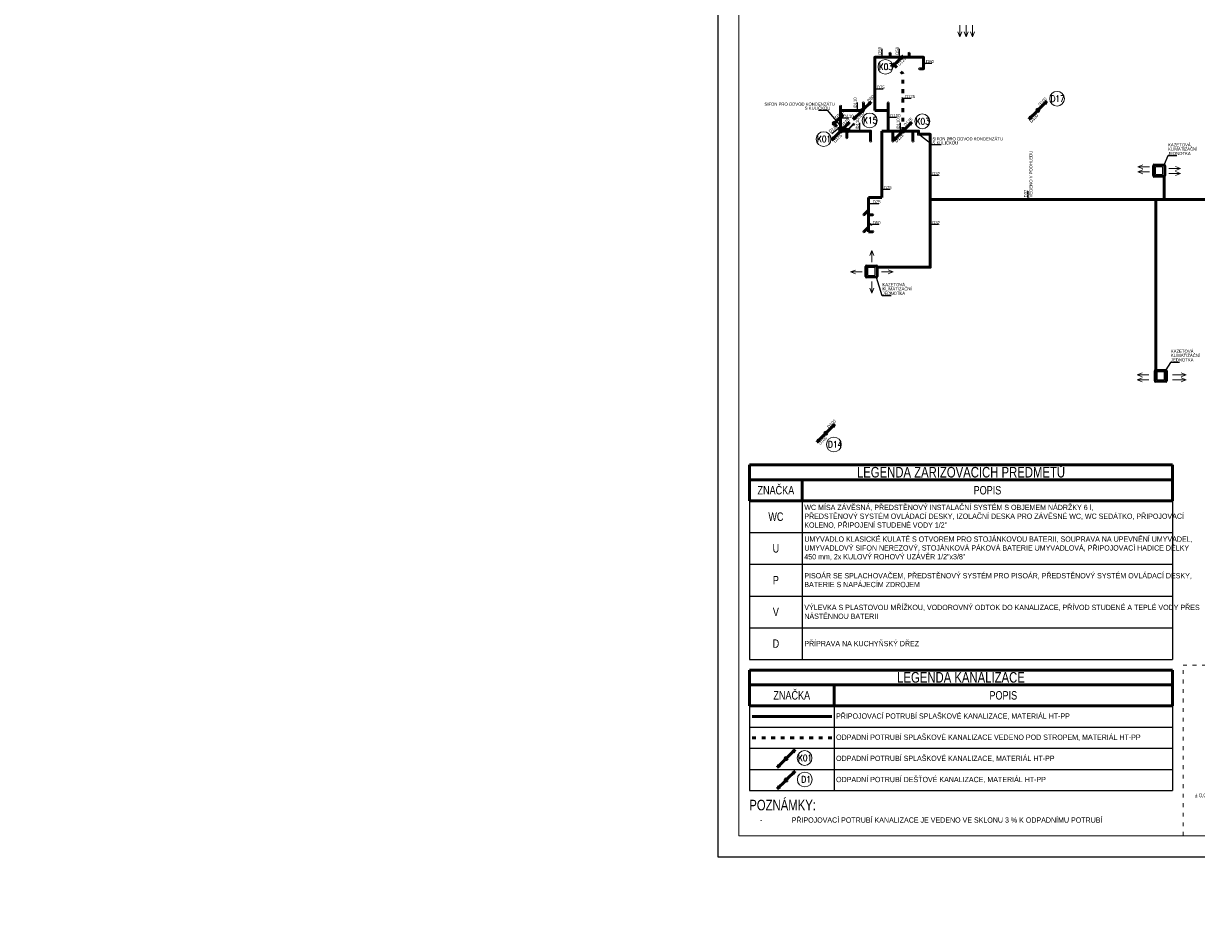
# Model space of a CAD drawing. Header units: millimetres. Extents: x 886281 to 2603493, y -207328 to 3107.
# Tile 6 of 24: x 1023454 to 1078905, y -199770 to -156972. Entities that reach past the tile are written whole.
import ezdxf

# ---------------------------------------------------------------- set-up
doc = ezdxf.new("R2010")
doc.units = ezdxf.units.MM
doc.header["$LTSCALE"] = 15
doc.linetypes.add('ACAD_ISO03W100', pattern=[30, 12, -18])
doc.layers.add('AA_FORMÁTY NETISK', color=40, linetype='Continuous', plot=False)
for name, color, linetype, lineweight in [('AA_FORMÁTY TISK', 7, 'Continuous', 15), ('AA_ROZPISKY', 7, 'Continuous', 15), ('Kóty_obecně', 7, 'Continuous', 25), ('Standard', 7, 'Continuous', 25), ('VZT-potrubi', 30, 'Continuous', 35), ('ZTI-kan_st_destova', 71, 'Continuous', 50), ('ZTI-kan_st_splaskova', 12, 'Continuous', 50), ('ZTI-kanal_pripojovaci', 130, 'Continuous', 50), ('ZTI-kanal_splaskova_pod_str', 32, 'ACAD_ISO03W100', 50), ('ZTI-komponenty', 120, 'Continuous', 20)]:
    doc.layers.add(name, color=color, linetype=linetype, lineweight=lineweight)
doc.layers.add('ZTI-kanal_pripojovaci-popis', color=7, linetype='Continuous')
doc.layers.add('ZTI-zar_predmety-tecky', color=7, linetype='Continuous', lineweight=20, plot=False)
doc.styles.add('Popis', font='simplex.shx', dxfattribs={"width": 0.85, "height": 150})
doc.styles.get("Standard").update_dxf_attribs({"font": 'ic-simplex.shx', "width": 0.8})

# ---------------------------------------------------------------- blocks, each defined once
blk = doc.blocks.new('*U146')
at = {"color": 0, "linetype": 'ByBlock', "lineweight": -2}
blk.add_circle((0, 0), 50, dxfattribs=at)
blk = doc.blocks.new('*U147')
at = {"color": 0, "linetype": 'ByBlock', "lineweight": -2}
blk.add_circle((0, 0), 50, dxfattribs=at)
blk = doc.blocks.new('*U145')
at = {"color": 0, "linetype": 'ByBlock', "lineweight": -2}
blk.add_circle((0, 0), 50, dxfattribs=at)
blk = doc.blocks.new('*U142')
at = {"color": 0, "linetype": 'ByBlock', "lineweight": -2}
blk.add_circle((0, 0), 50, dxfattribs=at)
blk = doc.blocks.new('*U143')
at = {"color": 0, "linetype": 'ByBlock', "lineweight": -2}
blk.add_circle((0, 0), 50, dxfattribs=at)
blk = doc.blocks.new('*U148')
at = {"color": 0, "linetype": 'ByBlock', "lineweight": -2}
blk.add_circle((0, 0), 50, dxfattribs=at)
blk = doc.blocks.new('*U144')
at = {"color": 0, "linetype": 'ByBlock', "lineweight": -2}
blk.add_circle((0, 0), 50, dxfattribs=at)
blk = doc.blocks.new('*U139')
at = {"color": 0, "linetype": 'ByBlock', "lineweight": -2}
blk.add_circle((0, 0), 50, dxfattribs=at)
blk = doc.blocks.new('*U140')
at = {"color": 0, "linetype": 'ByBlock', "lineweight": -2}
blk.add_circle((0, 0), 50, dxfattribs=at)
blk = doc.blocks.new('*U150')
at = {"color": 0, "linetype": 'ByBlock', "lineweight": -2}
blk.add_circle((0, 0), 50, dxfattribs=at)
blk = doc.blocks.new('*U141')
at = {"color": 0, "linetype": 'ByBlock', "lineweight": -2}
blk.add_circle((0, 0), 50, dxfattribs=at)
blk = doc.blocks.new('*U149')
at = {"color": 0, "linetype": 'ByBlock', "lineweight": -2}
blk.add_circle((0, 0), 50, dxfattribs=at)
blk = doc.blocks.new('*U151')
at = {"color": 0, "linetype": 'ByBlock', "lineweight": -2}
blk.add_circle((0, 0), 50, dxfattribs=at)
blk = doc.blocks.new('*U218', base_point=(137, -614))
at = {"color": 0, "linetype": 'ByBlock', "lineweight": -2}
for p, q in [((137, -614), (586, -614)), ((586, -614), (485, -589)), ((586, -614), (485, -639))]:
    blk.add_line(p, q, dxfattribs=at)
blk = doc.blocks.new('*U222', base_point=(70, 0))
at = {"linetype": 'ByBlock'}
for points in [[(45, 115), (0, 160), (0, 0)], [(140, 160), (0, 160), (45, 115)]]:
    blk.add_hatch(color=0, dxfattribs=at).paths.add_polyline_path(points)
at = {"color": 0, "linetype": 'ByBlock', "lineweight": -2}
for p, q in [((0, 0), (0, 160)), ((0, 160), (140, 160)), ((45, 115), (0, 0)), ((140, 0), (0, 0)), ((140, 160), (45, 115)), ((140, 160), (140, 0))]:
    blk.add_line(p, q, dxfattribs=at)
blk = doc.blocks.new('*U278')
at = {"color": 0, "linetype": 'ByBlock', "lineweight": -2}
for p, q in [((35.36, 35.36), (424.26, 424.26)), ((424.26, 424.26), (291.68, 344.71)), ((344.71, 291.68), (424.26, 424.26)), ((-35.36, -35.36), (-424.26, -424.26)), ((-424.26, -424.26), (-344.71, -291.68)), ((-291.68, -344.71), (-424.26, -424.26))]:
    blk.add_line(p, q, dxfattribs=at)
blk.add_circle((0, 0), 50, dxfattribs=at)
blk = doc.blocks.new('*U279')
at = {"color": 0, "linetype": 'ByBlock', "lineweight": -2}
for p, q in [((35.36, 35.36), (424.26, 424.26)), ((424.26, 424.26), (291.68, 344.71)), ((344.71, 291.68), (424.26, 424.26))]:
    blk.add_line(p, q, dxfattribs=at)
blk.add_circle((0, 0), 50, dxfattribs=at)
blk = doc.blocks.new('*U280')
at = {"color": 0, "linetype": 'ByBlock', "lineweight": -2}
for p, q in [((35.36, 35.36), (424.26, 424.26)), ((424.26, 424.26), (291.68, 344.71)), ((344.71, 291.68), (424.26, 424.26)), ((-35.36, -35.36), (-424.26, -424.26)), ((-424.26, -424.26), (-344.71, -291.68)), ((-291.68, -344.71), (-424.26, -424.26))]:
    blk.add_line(p, q, dxfattribs=at)
blk.add_circle((0, 0), 50, dxfattribs=at)
blk = doc.blocks.new('*U281')
at = {"color": 0, "linetype": 'ByBlock', "lineweight": -2}
for p, q in [((35.36, 35.36), (424.26, 424.26)), ((424.26, 424.26), (291.68, 344.71)), ((344.71, 291.68), (424.26, 424.26))]:
    blk.add_line(p, q, dxfattribs=at)
blk.add_circle((0, 0), 50, dxfattribs=at)
blk = doc.blocks.new('*T283')
at = {"layer": 'Kóty_obecně', "color": 6, "linetype": 'ByBlock', "lineweight": 50, "transparency": 16777216}
for p, q in [((0, 0), (20000, 0)), ((0, 0), (0, -1700)), ((20000, 0), (20000, -1700)), ((0, -700), (20000, -700)), ((2500, -700), (2500, -1700)), ((0, -1700), (20000, -1700))]:
    blk.add_line(p, q, dxfattribs=at)
at = {"layer": 'Kóty_obecně', "color": 0, "linetype": 'ByBlock', "lineweight": -2, "transparency": 16777216}
for p, q in [((0, -1700), (0, -9200)), ((2500, -1700), (2500, -9200)), ((20000, -1700), (20000, -9200)), ((0, -3200), (20000, -3200)), ((0, -4700), (20000, -4700)), ((0, -6200), (20000, -6200)), ((0, -7700), (20000, -7700)), ((0, -9200), (20000, -9200))]:
    blk.add_line(p, q, dxfattribs=at)
at = {"layer": 'Kóty_obecně', "color": 0, "transparency": 16777216}
for s, insert, char_height, width, attachment_point in [('{\\Fc:\\program files\\ab studio\\cadkonplus 2018\\2018\\fonts\\ic-simplex|c238;LEGENDA ZAŘIZOVACÍCH PŘEDMĚTŮ}', (10000, -350), 500, 19997, 5), ('Z{\\Fc:\\program files\\ab studio\\cadkonplus 2018\\2018\\fonts\\ic-simplex|c238;NAČKA}', (1250, -1200), 400, 2497, 5), ('P{\\Fc:\\program files\\ab studio\\cadkonplus 2018\\2018\\fonts\\ic-simplex|c238;OPIS}', (11250, -1200), 400, 17497, 5), ('\\A1;{\\Fc:\\program files\\ab studio\\cadkonplus 2018\\2018\\fonts\\ic-simplex|c238; WC MÍSA ZÁVĚSNÁ, PŘEDSTĚNOVÝ INSTALAČNÍ SYSTÉM S OBJEMEM NÁDRŽKY 6 l, \\P PŘEDSTĚNOVÝ SYSTÉM OVLÁDACÍ DESKY, IZOLAČNÍ DESKA PRO ZÁVĚSNÉ WC, WC SEDÁTKO, PŘIPOJOVACÍ\\P KOLENO, PŘIPOJENÍ STUDENÉ VODY 1/2"}', (2501.5, -2450), 250, 17497, 4), ('{\\Fc:\\program files\\ab studio\\cadkonplus 2018\\2018\\fonts\\ic-simplex|c238;WC}', (1250, -2450), 400, 2497, 5), ('{\\Fc:\\program files\\ab studio\\cadkonplus 2018\\2018\\fonts\\ic-simplex|c238;U}', (1250, -3950), 400, 2497, 5), ('\\A1;{\\Fc:\\program files\\ab studio\\cadkonplus 2018\\2018\\fonts\\ic-simplex|c238; UMYVADLO KLASICKÉ KULATÉ S OTVOREM PRO STOJÁNKOVOU BATERII, SOUPRAVA NA UPEVNĚNÍ UMYVADEL, \\P UMYVADLOVÝ SIFON NEREZOVÝ, STOJÁNKOVÁ PÁKOVÁ BATERIE UMYVADLOVÁ, PŘIPOJOVACÍ HADICE DÉLKY\\P 450 mm, 2x KULOVÝ ROHOVÝ UZÁVĚR 1/2"x3/8" }', (2501.5, -3950), 250, 17497, 4), ('{\\Fc:\\program files\\ab studio\\cadkonplus 2018\\2018\\fonts\\ic-simplex|c238;P}', (1250, -5450), 400, 2497, 5), ('{\\Fc:\\program files\\ab studio\\cadkonplus 2018\\2018\\fonts\\ic-simplex|c238; PISOÁR SE SPLACHOVAČEM, PŘEDSTĚNOVÝ SYSTÉM PRO PISOÁR, PŘEDSTĚNOVÝ SYSTÉM OVLÁDACÍ DESKY,\\P BATERIE S NAPÁJECÍM ZDROJEM}', (2501.5, -5450), 250, 17497, 4), ('{\\Fc:\\program files\\ab studio\\cadkonplus 2018\\2018\\fonts\\ic-simplex|c238; VÝLEVKA S PLASTOVOU MŘÍŽKOU, VODOROVNÝ ODTOK DO KANALIZACE, PŘÍVOD STUDENÉ A TEPLÉ VODY PŘES\\P NÁSTĚNNOU BATERII}', (2501.5, -6950), 250, 17497, 4), ('V', (1250, -6950), 400, 2497, 5), ('{\\Fc:\\program files\\ab studio\\cadkonplus 2018\\2018\\fonts\\ic-simplex|c238;D}', (1250, -8450), 400, 2497, 5), ('\\A1;\\W0.8; PŘÍPRAVA NA KUCHYŇSKÝ DŘEZ', (2501.5, -8450), 250, 17497, 4)]:
    blk.add_mtext(s, dxfattribs=dict(at, insert=insert, char_height=char_height, width=width, attachment_point=attachment_point))
blk = doc.blocks.new('*T284')
at = {"layer": 'Kóty_obecně', "color": 6, "linetype": 'ByBlock', "lineweight": 50, "transparency": 16777216}
for p, q in [((0, 0), (20000, 0)), ((0, 0), (0, -1700)), ((20000, 0), (20000, -1700)), ((0, -700), (20000, -700)), ((4000, -700), (4000, -1700)), ((0, -1700), (20000, -1700))]:
    blk.add_line(p, q, dxfattribs=at)
at = {"layer": 'Kóty_obecně', "color": 0, "linetype": 'ByBlock', "lineweight": -2, "transparency": 16777216}
for p, q in [((0, -1700), (0, -5700)), ((4000, -1700), (4000, -5700)), ((20000, -1700), (20000, -5700)), ((0, -2700), (20000, -2700)), ((0, -3700), (20000, -3700)), ((0, -4700), (20000, -4700)), ((0, -5700), (20000, -5700))]:
    blk.add_line(p, q, dxfattribs=at)
at = {"layer": 'Kóty_obecně', "color": 0, "transparency": 16777216}
for s, insert, char_height, width, attachment_point in [('{\\Fc:\\program files\\ab studio\\cadkonplus 2018\\2018\\fonts\\ic-simplex|c238;LEGENDA KANALIZACE}', (10000, -350), 500, 19997, 5), ('Z{\\Fc:\\program files\\ab studio\\cadkonplus 2018\\2018\\fonts\\ic-simplex|c238;NAČKA}', (2000, -1200), 400, 3997, 5), ('P{\\Fc:\\program files\\ab studio\\cadkonplus 2018\\2018\\fonts\\ic-simplex|c238;OPIS}', (12000, -1200), 400, 15997, 5), ('\\A1; PŘIPOJOVACÍ POTRUBÍ SPLAŠKOVÉ KANALIZACE, MATERIÁL {\\Fc:\\program files\\ab studio\\cadkonplus 2018\\2018\\fonts\\ic-simplex|c238;HT-}PP', (4001.5, -2200), 250, 15997, 4), ('{\\Fc:\\program files\\ab studio\\cadkonplus 2018\\2018\\fonts\\ic-simplex|c238; ODPADNÍ POTRUBÍ SPLAŠKOVÉ KANALIZACE VEDENO POD STROPEM, MATERIÁL HT-PP}', (4001.5, -3200), 250, 15997, 4), ('{\\Fc:\\program files\\ab studio\\cadkonplus 2018\\2018\\fonts\\ic-simplex|c238; ODPADNÍ POTRUBÍ SPLAŠKOVÉ KANALIZACE, MATERIÁL HT-PP}', (4001.5, -4200), 250, 15997, 4), ('{\\Fc:\\program files\\ab studio\\cadkonplus 2018\\2018\\fonts\\ic-simplex|c238; ODPADNÍ POTRUBÍ DEŠŤOVÉ KANALIZACE, MATERIÁL HT-PP}', (4001.5, -5200), 250, 15997, 4)]:
    blk.add_mtext(s, dxfattribs=dict(at, insert=insert, char_height=char_height, width=width, attachment_point=attachment_point))
blk = doc.blocks.new('*U187')
at = {"color": 0, "linetype": 'ByBlock', "lineweight": -2}
for p, q in [((35.36, 35.36), (424.26, 424.26)), ((424.26, 424.26), (291.68, 344.71)), ((344.71, 291.68), (424.26, 424.26)), ((-35.36, -35.36), (-424.26, -424.26)), ((-424.26, -424.26), (-344.71, -291.68)), ((-291.68, -344.71), (-424.26, -424.26))]:
    blk.add_line(p, q, dxfattribs=at)
blk.add_circle((0, 0), 50, dxfattribs=at)
blk = doc.blocks.new('*U96')
at = {"color": 0, "linetype": 'ByBlock', "lineweight": -2}
for p, q in [((35.36, 35.36), (424.26, 424.26)), ((424.26, 424.26), (291.68, 344.71)), ((344.71, 291.68), (424.26, 424.26)), ((-35.36, -35.36), (-424.26, -424.26)), ((-424.26, -424.26), (-344.71, -291.68)), ((-291.68, -344.71), (-424.26, -424.26))]:
    blk.add_line(p, q, dxfattribs=at)
blk.add_circle((0, 0), 50, dxfattribs=at)
blk = doc.blocks.new('*U324')
at = {"color": 0, "linetype": 'ByBlock', "lineweight": -2}
for p, q in [((35.36, 35.36), (424.26, 424.26)), ((424.26, 424.26), (291.68, 344.71)), ((344.71, 291.68), (424.26, 424.26)), ((-35.36, -35.36), (-424.26, -424.26)), ((-424.26, -424.26), (-344.71, -291.68)), ((-291.68, -344.71), (-424.26, -424.26))]:
    blk.add_line(p, q, dxfattribs=at)
blk.add_circle((0, 0), 50, dxfattribs=at)
blk = doc.blocks.new('*U346')
at = {"color": 0, "linetype": 'ByBlock', "lineweight": -2}
for p, q in [((35.36, 35.36), (424.26, 424.26)), ((424.26, 424.26), (291.68, 344.71)), ((344.71, 291.68), (424.26, 424.26)), ((-35.36, -35.36), (-424.26, -424.26)), ((-424.26, -424.26), (-344.71, -291.68)), ((-291.68, -344.71), (-424.26, -424.26))]:
    blk.add_line(p, q, dxfattribs=at)
blk.add_circle((0, 0), 50, dxfattribs=at)
blk = doc.blocks.new('*U426')
at = {"color": 0, "linetype": 'ByBlock', "lineweight": -2}
for p, q in [((35.36, 35.36), (424.26, 424.26)), ((424.26, 424.26), (291.68, 344.71)), ((344.71, 291.68), (424.26, 424.26)), ((-35.36, -35.36), (-424.26, -424.26)), ((-424.26, -424.26), (-344.71, -291.68)), ((-291.68, -344.71), (-424.26, -424.26))]:
    blk.add_line(p, q, dxfattribs=at)
blk.add_circle((0, 0), 50, dxfattribs=at)
blk = doc.blocks.new('KOMPLEXNÍ OBJEKT_2')
at = {"layer": 'Standard', "color": 0, "linetype": 'Continuous', "lineweight": 35}
for p, q in [((-98220409, -465523037), (-98220409, -465522567)), ((-98220359, -465522517), (-98219889, -465522517)), ((-98219839, -465522567), (-98219839, -465523037)), ((-98219889, -465523087), (-98220359, -465523087))]:
    blk.add_line(p, q, dxfattribs=at)
at = {"layer": 'Standard', "color": 0, "linetype": 'Continuous', "lineweight": 13}
for points in [[(-98220378, -465522596), (-98220343, -465522596), (-98220343, -465523014), (-98220378, -465523014), (-98220378, -465522596)], [(-98220340, -465522548), (-98220340, -465522575), (-98219912, -465522575), (-98219912, -465522548), (-98220340, -465522548)], [(-98219870, -465522596), (-98219905, -465522596), (-98219905, -465523014), (-98219870, -465523014), (-98219870, -465522596)], [(-98220340, -465523062), (-98220340, -465523034), (-98219912, -465523034), (-98219912, -465523062), (-98220340, -465523062)], [(-98220298, -465522614), (-98219963, -465522614), (-98219963, -465522989), (-98220298, -465522989), (-98220298, -465522614)]]:
    blk.add_lwpolyline(points, close=True, dxfattribs=at)
at = {"layer": 'Standard', "color": 0, "linetype": 'Continuous', "lineweight": 35}
for centre, start, end in [((-98220359, -465522567), 90, 180), ((-98219889, -465522567), 0, 90), ((-98220359, -465523037), 180, 270), ((-98219889, -465523037), 270, 0)]:
    blk.add_arc(centre, 50, start, end, dxfattribs=at)
blk = doc.blocks.new('KOMPLEXNÍ OBJEKT_3')
at = {"layer": 'Standard', "color": 0, "linetype": 'Continuous', "lineweight": 35}
for p, q in [((-98207787, -465526944), (-98207787, -465526474)), ((-98207737, -465526424), (-98207267, -465526424)), ((-98207217, -465526474), (-98207217, -465526944)), ((-98207267, -465526994), (-98207737, -465526994))]:
    blk.add_line(p, q, dxfattribs=at)
at = {"layer": 'Standard', "color": 0, "linetype": 'Continuous', "lineweight": 13}
for points in [[(-98207718, -465526455), (-98207718, -465526483), (-98207291, -465526483), (-98207291, -465526455), (-98207718, -465526455)], [(-98207756, -465526504), (-98207721, -465526504), (-98207721, -465526921), (-98207756, -465526921), (-98207756, -465526504)], [(-98207718, -465526970), (-98207718, -465526942), (-98207291, -465526942), (-98207291, -465526970), (-98207718, -465526970)], [(-98207676, -465526522), (-98207341, -465526522), (-98207341, -465526896), (-98207676, -465526896), (-98207676, -465526522)], [(-98207248, -465526504), (-98207283, -465526504), (-98207283, -465526921), (-98207248, -465526921), (-98207248, -465526504)]]:
    blk.add_lwpolyline(points, close=True, dxfattribs=at)
at = {"layer": 'Standard', "color": 0, "linetype": 'Continuous', "lineweight": 35}
for centre, start, end in [((-98207737, -465526474), 90, 180), ((-98207267, -465526474), 0, 90), ((-98207737, -465526944), 180, 270), ((-98207267, -465526944), 270, 0)]:
    blk.add_arc(centre, 50, start, end, dxfattribs=at)
blk = doc.blocks.new('KOMPLEXNÍ OBJEKT_4')
at = {"layer": 'Standard', "color": 0, "linetype": 'Continuous', "lineweight": 35}
for p, q in [((-98207559, -465517598), (-98207089, -465517598)), ((-98207609, -465518118), (-98207609, -465517648)), ((-98207089, -465518168), (-98207559, -465518168)), ((-98207039, -465517648), (-98207039, -465518118))]:
    blk.add_line(p, q, dxfattribs=at)
at = {"layer": 'Standard', "color": 0, "linetype": 'Continuous', "lineweight": 13}
for points in [[(-98207578, -465517677), (-98207544, -465517677), (-98207544, -465518094), (-98207578, -465518094), (-98207578, -465517677)], [(-98207540, -465517629), (-98207540, -465517656), (-98207113, -465517656), (-98207113, -465517629), (-98207540, -465517629)], [(-98207540, -465518143), (-98207540, -465518115), (-98207113, -465518115), (-98207113, -465518143), (-98207540, -465518143)], [(-98207499, -465517695), (-98207163, -465517695), (-98207163, -465518070), (-98207499, -465518070), (-98207499, -465517695)], [(-98207070, -465517677), (-98207105, -465517677), (-98207105, -465518094), (-98207070, -465518094), (-98207070, -465517677)]]:
    blk.add_lwpolyline(points, close=True, dxfattribs=at)
at = {"layer": 'Standard', "color": 0, "linetype": 'Continuous', "lineweight": 35}
for centre, start, end in [((-98207559, -465517648), 90, 180), ((-98207089, -465517648), 0, 90), ((-98207559, -465518118), 180, 270), ((-98207089, -465518118), 270, 0)]:
    blk.add_arc(centre, 50, start, end, dxfattribs=at)

msp = doc.modelspace()

# ---------------------------------------------------------------- linework, layer by layer
at = {"layer": 'AA_FORMÁTY NETISK'}
msp.add_lwpolyline([(1056270, -112281), (1056270, -196381), (1098270, -196381), (1098270, -112281)], close=True, dxfattribs=at)
at = {"layer": 'AA_FORMÁTY TISK'}
msp.add_lwpolyline([(1057270, -113281), (1057270, -195381), (1097270, -195381), (1097270, -113281)], close=True, dxfattribs=at)
at = {"layer": 'AA_ROZPISKY', "linetype": 'ACAD_ISO03W100', "lineweight": 20}
msp.add_lwpolyline([(1078271, -187313), (1097271, -187314), (1097270, -195381), (1078270, -195379)], close=True, dxfattribs=at)
at = {"layer": 'Standard', "color": 0, "linetype": 'Continuous', "lineweight": 13, "ltscale": 1000}
for p, q in [((1067721, -157607), (1067629, -157376)), ((1067721, -157057), (1067721, -157607)), ((1067721, -157607), (1067813, -157376)), ((1068011, -157607), (1067919, -157376)), ((1068011, -157607), (1068103, -157376)), ((1068015, -157057), (1068015, -157607)), ((1068311, -157607), (1068219, -157376)), ((1068311, -157057), (1068311, -157607)), ((1068311, -157607), (1068403, -157376)), ((1076135, -163753, 3450), (1076367, -163661, 3450)), ((1076685, -163753, 3450), (1076135, -163753, 3450)), ((1076135, -163753, 3450), (1076367, -163845, 3450)), ((1076135, -163993, 3450), (1076367, -163901, 3450)), ((1076685, -163993, 3450), (1076135, -163993, 3450)), ((1076135, -163993, 3450), (1076367, -164085, 3450)), ((1077600, -163831, 3450), (1078150, -163831, 3450)), ((1077600, -164071, 3450), (1078150, -164071, 3450)), ((1078150, -163831, 3450), (1077918, -163738, 3450)), ((1078150, -163831, 3450), (1077918, -163923, 3450)), ((1078150, -164071, 3450), (1077918, -163978, 3450)), ((1078150, -164071, 3450), (1077918, -164163, 3450)), ((1063560, -167715, 3450), (1063468, -167947, 3450)), ((1063560, -168265, 3450), (1063560, -167715, 3450)), ((1063560, -167715, 3450), (1063653, -167947, 3450)), ((1062552, -168723, 3450), (1062784, -168631, 3450)), ((1063102, -168723, 3450), (1062552, -168723, 3450)), ((1062552, -168723, 3450), (1062784, -168815, 3450)), ((1064010, -168715, 3450), (1064560, -168715, 3450)), ((1064560, -168715, 3450), (1064328, -168623, 3450)), ((1064560, -168715, 3450), (1064328, -168807, 3450)), ((1063552, -169723, 3450), (1063460, -169491, 3450)), ((1063552, -169173, 3450), (1063552, -169723, 3450)), ((1063552, -169723, 3450), (1063644, -169491, 3450)), ((1076100, -173584, 3450), (1076331, -173492, 3450)), ((1078413, -173584, 3450), (1078181, -173492, 3450)), ((1076650, -173584, 3450), (1076100, -173584, 3450)), ((1076100, -173584, 3450), (1076331, -173676, 3450)), ((1076100, -173824, 3450), (1076331, -173732, 3450)), ((1076650, -173824, 3450), (1076100, -173824, 3450)), ((1076100, -173824, 3450), (1076331, -173916, 3450)), ((1077773, -173584, 3450), (1078413, -173584, 3450)), ((1077773, -173824, 3450), (1078413, -173824, 3450)), ((1078413, -173584, 3450), (1078181, -173676, 3450)), ((1078413, -173824, 3450), (1078181, -173732, 3450)), ((1078413, -173824, 3450), (1078181, -173916, 3450))]:
    msp.add_line(p, q, dxfattribs=at)
at = {"layer": 'ZTI-kan_st_destova', "lineweight": 15}
for centre in [(1072313, -160533), (1061762, -176882), (1060387, -192722)]:
    msp.add_circle(centre, 350, dxfattribs=at)
at = {"layer": 'ZTI-kan_st_splaskova', "lineweight": 15}
for centre in [(1064200, -159024), (1063457, -161559), (1065942, -161602), (1061276, -162442), (1060378, -191706)]:
    msp.add_circle(centre, 350, dxfattribs=at)
at = {"layer": 'ZTI-kanal_pripojovaci'}
for p, q in [((1064025, -165207), (1064025, -162062)), ((1063397, -166821), (1063395, -165207)), ((1063606, -166821), (1063397, -166821))]:
    msp.add_line(p, q, dxfattribs=at)
for points in [[(1065815, -159117), (1066005, -159117), (1066005, -158572), (1063694, -158572), (1063694, -161082)], [(1064417, -158376), (1064417, -158572)], [(1065317, -158376), (1065317, -158572)], [(1062080, -161096), (1063156, -161096), (1063155, -160724)], [(1064330, -160724), (1064330, -161082), (1063694, -161082)], [(1062080, -160888), (1062080, -162062)], [(1064330, -161082), (1064330, -162062)], [(1062080, -162062), (1062116, -162026)], [(1063501, -162540), (1063501, -162062), (1062080, -162062)], [(1062404, -162026), (1062116, -162026)], [(1062375, -162375), (1062375, -162062)], [(1065022, -162062), (1064025, -162062)], [(1064551, -162540), (1064551, -162062)], [(1065501, -162540), (1065501, -162062), (1065022, -162062)], [(1065430, -162062), (1065768, -162062), (1065768, -162209)], [(1085649, -168346), (1085649, -165298), (1066317, -165298), (1066317, -162209), (1065768, -162209)], [(1063395, -165207), (1064025, -165207)], [(1063826, -168498), (1066317, -168498), (1066317, -165298)], [(1063176, -166021), (1063396, -165802)], [(1063606, -166021), (1063396, -166021)], [(1063176, -166821), (1063396, -166601)], [(1061662, -189748), (1057900, -189748)]]:
    msp.add_lwpolyline(points, dxfattribs=at)
at = {"layer": 'ZTI-kanal_pripojovaci', "elevation": 3450}
for points in [[(1077371, -164219), (1077371, -165298)], [(1076976, -173349), (1076976, -165298)]]:
    msp.add_lwpolyline(points, dxfattribs=at)
at = {"layer": 'ZTI-kanal_pripojovaci-popis', "color": 3}
for p, q in [((1063979, -158616), (1064067, -158527)), ((1064805, -158616), (1064893, -158527)), ((1065961, -158821), (1066049, -158909)), ((1063650, -160039), (1063739, -160127)), ((1064978, -160473), (1065066, -160562)), ((1062817, -161141), (1062905, -161052)), ((1061979, -161869), (1061963, -161993)), ((1062036, -161412), (1062124, -161500)), ((1064286, -161382), (1064374, -161470)), ((1062923, -162106), (1063011, -162018)), ((1064849, -162106), (1064938, -162018)), ((1066270, -164123), (1066358, -164211)), ((1063981, -164775), (1064069, -164864)), ((1063351, -165455), (1063440, -165543)), ((1070880, -165342), (1070968, -165253)), ((1063455, -166437), (1063544, -166526)), ((1066270, -166440), (1066358, -166528))]:
    msp.add_line(p, q, dxfattribs=at)
at = {"layer": 'ZTI-kanal_pripojovaci-popis', "color": 2}
for p, q in [((1064023, -158178), (1064023, -158597)), ((1064849, -158178), (1064849, -158597)), ((1066398, -158865), (1065980, -158865)), ((1064088, -160083), (1063669, -160083)), ((1062861, -160703), (1062861, -161121)), ((1065415, -160517), (1064997, -160517)), ((1061031, -161071), (1061450, -161071)), ((1061661, -162173), (1061991, -161915)), ((1062473, -161456), (1062055, -161456)), ((1062967, -161669), (1062967, -162087)), ((1064723, -161426), (1064305, -161426)), ((1064894, -161669), (1064894, -162087)), ((1066831, -162714), (1066412, -162714)), ((1077967, -163238, 3450), (1077549, -163238, 3450)), ((1066707, -164167), (1066289, -164167)), ((1064418, -164820), (1064000, -164820)), ((1070924, -164904), (1070924, -165323)), ((1063893, -165499), (1063368, -165499)), ((1063893, -166482), (1063474, -166482)), ((1066707, -166484), (1066289, -166484)), ((1064466, -169849, 3450), (1064048, -169849, 3450)), ((1078099, -172997, 3450), (1077681, -172997, 3450))]:
    msp.add_line(p, q, dxfattribs=at)
for points in [[(1061450, -161071), (1062195, -161976)], [(1066412, -162714), (1065818, -162259)]]:
    msp.add_lwpolyline(points, dxfattribs=at)
at = {"layer": 'ZTI-kanal_pripojovaci-popis', "color": 2, "elevation": 3450}
for points in [[(1077549, -163238), (1077371, -163649)], [(1064048, -169849), (1063776, -168989)], [(1077681, -172997), (1077446, -173349)]]:
    msp.add_lwpolyline(points, dxfattribs=at)
at = {"layer": 'ZTI-kanal_splaskova_pod_str'}
for points in [[(1064615, -158935), (1065022, -159342)], [(1065022, -162062), (1065022, -159342)], [(1061781, -161699), (1062080, -162062)], [(1057900, -190748), (1061662, -190748)]]:
    msp.add_lwpolyline(points, dxfattribs=at)
at = {"layer": 'ZTI-komponenty'}
for points in [[(1062195, -161976), (1062295, -161976), (1062295, -162076), (1062195, -162076)], [(1065718, -162159), (1065818, -162159), (1065818, -162259), (1065718, -162259)]]:
    msp.add_lwpolyline(points, close=True, dxfattribs=at)

# ---------------------------------------------------------------- block references
for name, p in [('*T283', (1057771, -177846)), ('*T284', (1057771, -187546))]:
    msp.add_blockref(name, p)
at = {"layer": 'Standard', "color": 0, "linetype": 'Continuous', "lineweight": 13}
for name, p in [('KOMPLEXNÍ OBJEKT_4', (99284460, 465353949, 3450)), ('KOMPLEXNÍ OBJEKT_2', (99283665, 465354098, 3450)), ('KOMPLEXNÍ OBJEKT_3', (99284713, 465353075, 3450))]:
    msp.add_blockref(name, p, dxfattribs=at)
at = {"layer": 'VZT-potrubi', "color": 10}
for name, p, rotation in [('*U218', (1062404, -162026), 44.99999999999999), ('*U222', (1062484, -162026), 90)]:
    msp.add_blockref(name, p, dxfattribs=dict(at, rotation=rotation))
at = {"layer": 'ZTI-kan_st_destova', "rotation": 180}
for name, p in [('*U426', (1071407, -161079)), ('*U324', (1061386, -176349)), ('*U96', (1059508, -192747))]:
    msp.add_blockref(name, p, dxfattribs=at)
at = {"layer": 'ZTI-kan_st_splaskova'}
for name, p in [('*U281', (1064615, -158935)), ('*U279', (1061781, -161699))]:
    msp.add_blockref(name, p, dxfattribs=at)
at = {"layer": 'ZTI-kan_st_splaskova', "rotation": 180}
for name, p in [('*U346', (1063101, -161096)), ('*U278', (1062080, -162062)), ('*U280', (1065022, -162062)), ('*U187', (1059508, -191733))]:
    msp.add_blockref(name, p, dxfattribs=at)
at = {"layer": 'ZTI-zar_predmety-tecky', "rotation": 270}
for name, p in [('*U150', (1064417, -158376)), ('*U149', (1065317, -158376)), ('*U151', (1065815, -159117)), ('*U140', (1063155, -160724)), ('*U139', (1064330, -160724)), ('*U144', (1062080, -160888)), ('*U145', (1062375, -162375)), ('*U143', (1063501, -162540)), ('*U142', (1064551, -162540)), ('*U141', (1065501, -162540)), ('*U147', (1063176, -166021)), ('*U148', (1063606, -166021)), ('*U147', (1063176, -166821)), ('*U146', (1063606, -166821))]:
    msp.add_blockref(name, p, dxfattribs=at)

# ---------------------------------------------------------------- texts
at = {"layer": 'AA_ROZPISKY', "attachment_point": 1, "rotation": 359.9944}
for s, width, insert, char_height in [('\\pi473.33333;{\\W0.7;Lublaňská 1002/9, 120 00 Praha 2\\P\\pi420,t2420,2620;IČO: 29136440 | +420 736 630 021\\P\\pi736.66667,t2736.66667,4936.66667;www.ecoten.cz | info@ecoten.cz\\H1.2619x; }', 4800, (999148, -189780), 200), ('\\pi1758.22222,t5678.22222;JTSK\\P\\pi545.77778,t4465.77778;± 0,00 = 343,48 m Bpv', 4000, (985081, -192789), 186.67), ('\\pi1758.22222,t5678.22222;JTSK\\P\\pi545.77778,t4465.77778;± 0,00 = 343,48 m Bpv', 4000, (1078271, -193063), 186.67)]:
    msp.add_mtext_dynamic_manual_height_columns(s, width=width, gutter_width=150, heights=[0], dxfattribs=dict(at, insert=insert, char_height=char_height))
at = {"layer": 'Kóty_obecně', "char_height": 500, "attachment_point": 1}
for s, width, insert in [('\\W0.8;POZNÁMKY:\\P\\pi-1500,l2000,t2000;\\H250;-^IPŘIPOJOVACÍ POTRUBÍ KANALIZACE JE VEDENO VE SKLONU 3 % K ODPADNÍMU POTRUBÍ', 11997.19, (970767, -190304)), ('{\\Fc:\\program files\\ab studio\\cadkonplus 2018\\2018\\fonts\\ic-simplex|c238;POZNÁMKY:\\P\\pi-1500,l2000,t2000;\\H0.5x;-^IPŘIPOJOVACÍ POTRUBÍ KANALIZACE JE VEDENO VE SKLONU 3 % K ODPADNÍMU POTRUBÍ}', 20006.89, (1057764, -193681))]:
    msp.add_mtext_dynamic_manual_height_columns(s, width=width, gutter_width=500, heights=[0], dxfattribs=dict(at, insert=insert))
at = {"layer": 'ZTI-kan_st_destova', "lineweight": 15, "char_height": 300, "width": 4855.27, "attachment_point": 1, "style": 'Popis'}
for s, insert in [('\\fsimplex|b0|i0|c0|p0;\\W0.85;D17', (1072004, -160380)), ('\\fsimplex|b0|i0|c0|p0;\\W0.85;D14', (1061484, -176728)), ('\\fsimplex|b0|i0|c0|p0;\\W0.85;D1', (1060225, -192568))]:
    msp.add_mtext(s, dxfattribs=dict(at, insert=insert))
at = {"layer": 'ZTI-kan_st_splaskova', "lineweight": 15, "char_height": 300, "width": 4855.27, "attachment_point": 1, "style": 'Popis'}
for s, insert in [('\\fsimplex|b0|i0|c0|p0;\\W0.85;K03', (1063887, -158871)), ('\\fsimplex|b0|i0|c0|p0;\\W0.85;K15', (1063144, -161405)), ('\\fsimplex|b0|i0|c0|p0;\\W0.85;K03', (1065629, -161448)), ('\\fsimplex|b0|i0|c0|p0;\\W0.85;K01', (1060963, -162289)), ('\\fsimplex|b0|i0|c0|p0;\\W0.85;K01', (1060065, -191553))]:
    msp.add_mtext(s, dxfattribs=dict(at, insert=insert))
at = {"layer": 'ZTI-kanal_pripojovaci-popis', "color": 3, "width": 0.8}
for s, rotation, p in [('D50', 90, (1064006, -158453)), ('D50', 90, (1064832, -158453)), ('D125', 45, (1064858, -158990)), ('D110', 90, (1062844, -160949)), ('D50', 45, (1063432, -160709)), ('D100', 45, (1071501, -160894)), ('D125', 45, (1061896, -161507)), ('D50', 45, (1062951, -161498)), ('D100', 45, (1071101, -161680)), ('D125', 37.9184, (1061594, -162161)), ('D125', 45, (1062180, -161887)), ('D110', 90, (1062950, -161943)), ('D110', 90, (1064876, -161943)), ('D125', 45, (1065157, -161857)), ('D125', 45, (1061822, -162632)), ('D125', 45, (1064727, -162617)), ('VEDENO V PODHLEDU', 90, (1071149, -165198)), ('D32', 90, (1070907, -165198)), ('D100', 45, (1061535, -176129)), ('D100', 45, (1061119, -176923))]:
    msp.add_text(s, height=150, rotation=rotation, dxfattribs=at).set_placement(p)
for s, p in [('D50', (1066124, -158847)), ('D75', (1063794, -160066)), ('SIFON PRO ODVOD KONDENZÁTU', (1058479, -160862)), ('D125', (1065122, -160500)), ('S KULIČKOU', (1060382, -161053)), ('D110', (1062213, -161439)), ('D110', (1064430, -161409)), ('SIFON PRO ODVOD KONDENZÁTU', (1066423, -162505)), ('S KULIČKOU', (1066423, -162697)), ('KAZETOVÁ', (1077559, -162788, 3450)), ('KLIMATIZAČNÍ', (1077559, -162986, 3450)), ('JEDNOTKA', (1077559, -163198, 3450)), ('D32', (1066414, -164150)), ('D75', (1064125, -164802)), ('D75', (1063599, -165482)), ('D50', (1063599, -166464)), ('D32', (1066414, -166467)), ('JEDNOTKA', (1064059, -169809, 3450)), ('KAZETOVÁ', (1064059, -169398, 3450)), ('KLIMATIZAČNÍ', (1064059, -169597, 3450)), ('KAZETOVÁ', (1077691, -172546, 3450)), ('JEDNOTKA', (1077691, -172956, 3450)), ('KLIMATIZAČNÍ', (1077691, -172744, 3450))]:
    msp.add_text(s, height=150, dxfattribs=at).set_placement(p)

doc.saveas('drawing.dxf')
